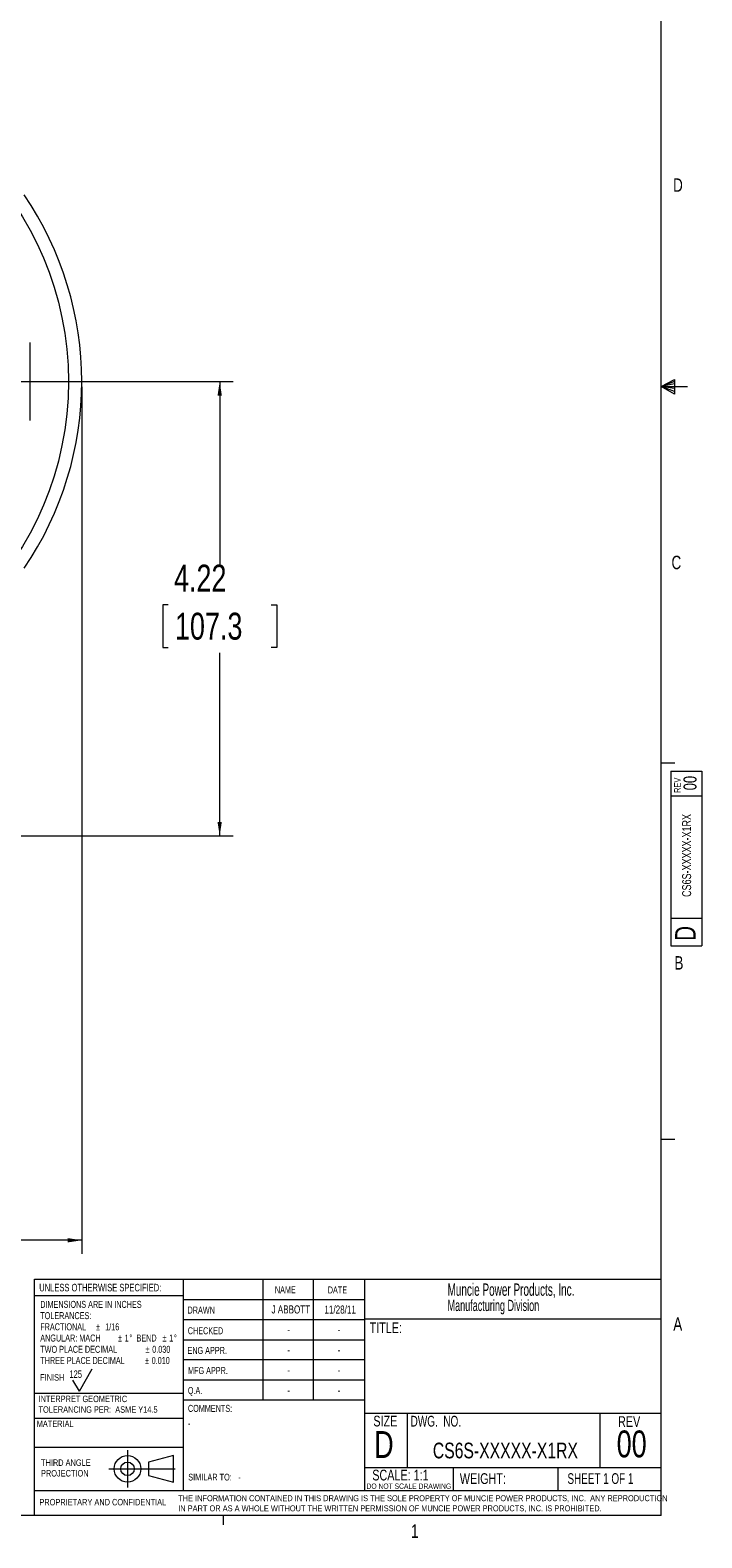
# Model space of a CAD drawing. Header units: inches. Extents: x 0.3 to 33.9, y 0.2 to 21.7.
# Tile 17 of 21: x 27.7 to 33.9, y 0.2 to 14.2. Entities that reach past the tile are written whole.
import ezdxf

# ---------------------------------------------------------------- set-up
doc = ezdxf.new("R2010")
doc.units = ezdxf.units.IN
doc.header["$MEASUREMENT"] = 0
doc.header["$PDSIZE"] = -1
doc.linetypes.add('CENTERX2', pattern=[0.8, 0.5, -0.1, 0.1, -0.1])
doc.layers.add('BORDER', color=7, linetype='Continuous', lineweight=15)
doc.layers.add('SLD-0', color=7, linetype='Continuous', lineweight=15)
doc.styles.add('SLDTEXTSTYLE0', font='TXT', dxfattribs={"width": 0.75})
doc.styles.add('SLDTEXTSTYLE1', font='TXT', dxfattribs={"width": 0.605})
doc.styles.add('SLDTEXTSTYLE2', font='TXT', dxfattribs={"width": 0.694444})
doc.styles.add('SLDTEXTSTYLE3', font='TXT', dxfattribs={"width": 0.6875})
doc.dimstyles.new('SLDDIMSTYLE0', dxfattribs={"dimtxt": 0.25, "dimasz": 0.13, "dimexe": 0, "dimexo": 0.0625, "dimgap": 0.0625, "dimtad": 0, "dimtih": 1, "dimtoh": 1, "dimdec": 4, "dimrnd": 1e-09, "dimzin": 12, "dimdsep": 46, "dimtxsty": 'SLDTEXTSTYLE0', "dimsah": 1, "dimcen": 0.09, "dimadec": 0, "dimazin": 3, "dimtfac": 1, "dimtdec": 4, "dimtofl": 0, "dimtmove": 0, "dimatfit": 3, "dimfxl": 1, "dimfrac": 2, "dimtolj": 1, "dimtzin": 12, "dimarcsym": 0})

# ---------------------------------------------------------------- blocks, each defined once
blk = doc.blocks.new('Block1')
at = {"layer": 'SLD-0', "color": 1, "linetype": 'CENTERX2'}
for p, q in [((3.162, 0.867), (3.162, 0.522)), ((2.989, 0.695), (3.334, 0.695))]:
    blk.add_line(p, q, dxfattribs=at)
at = {"layer": 'SLD-0', "color": 1}
for p, q in [((3.589, 0.818), (3.359, 0.758)), ((3.359, 0.758), (3.359, 0.632)), ((3.589, 0.571), (3.589, 0.818)), ((3.334, 0.695), (3.604, 0.695)), ((3.359, 0.632), (3.589, 0.571))]:
    blk.add_line(p, q, dxfattribs=at)
for radius in [0.124, 0.0629]:
    blk.add_circle((3.162, 0.695), radius, dxfattribs=at)
blk = doc.blocks.new('SW_NOTE_0')
at = {"layer": 'SLD-0', "color": 0, "char_height": 0.06, "attachment_point": 1, "style": 'SLDTEXTSTYLE0'}
for s, insert in [('THIRD ANGLE', (0, 0.077)), ('PROJECTION', (0, -0.022))]:
    blk.add_mtext(s, dxfattribs=dict(at, insert=insert))
blk = doc.blocks.new('SW_NOTE_1')
at = {"layer": 'SLD-0', "color": 0, "char_height": 0.055, "attachment_point": 1, "style": 'SLDTEXTSTYLE0'}
for s, insert in [('THE INFORMATION CONTAINED IN THIS DRAWING IS THE SOLE PROPERTY OF MUNCIE POWER PRODUCTS, INC.  ANY REPRODUCTION', (0, 0.071)), ('IN PART OR AS A WHOLE WITHOUT THE WRITTEN PERMISSION OF MUNCIE POWER PRODUCTS, INC. IS PROHIBITED.', (0, -0.023))]:
    blk.add_mtext(s, dxfattribs=dict(at, insert=insert))
blk = doc.blocks.new('SW_NOTE_2')
at = {"layer": 'SLD-0', "color": 0, "char_height": 0.065, "attachment_point": 1, "style": 'SLDTEXTSTYLE0'}
for s, insert in [('DIMENSIONS ARE IN INCHES', (0, 0.084)), ('TOLERANCES:', (0, -0.021)), ('FRACTIONAL', (0, -0.125)), ('%%p', (0.518, -0.125)), ('1/16', (0.604, -0.125)), ('ANGULAR: MACH', (0, -0.229)), ('%%p', (0.723, -0.229)), ('1', (0.785, -0.229)), ('%%d', (0.829, -0.229)), ('BEND', (0.895, -0.229)), ('%%p', (1.137, -0.229)), ('1', (1.199, -0.229)), ('%%d', (1.243, -0.229)), ('TWO PLACE DECIMAL', (0, -0.334)), ('%%p', (0.979, -0.334)), ('0.030', (1.041, -0.334)), ('THREE PLACE DECIMAL', (0, -0.438)), ('%%p', (0.974, -0.438)), ('0.010', (1.036, -0.438))]:
    blk.add_mtext(s, dxfattribs=dict(at, insert=insert))
blk = doc.blocks.new('SW_NOTE_3')
at = {"layer": 'SLD-0', "color": 0, "char_height": 0.06, "attachment_point": 1, "style": 'SLDTEXTSTYLE0'}
for s, insert in [('INTERPRET GEOMETRIC', (0, 0.077)), ('TOLERANCING PER:  ASME Y14.5', (0, -0.022))]:
    blk.add_mtext(s, dxfattribs=dict(at, insert=insert))
blk = doc.blocks.new('SW_NOTE_4')
at = {"layer": 'SLD-0', "color": 0, "attachment_point": 1, "style": 'SLDTEXTSTYLE1'}
for s, insert, char_height in [('Muncie Power Products, Inc.', (0, 0.147), 0.11458), ('Manufacturing Division', (0, -0.005), 0.10417)]:
    blk.add_mtext(s, dxfattribs=dict(at, insert=insert, char_height=char_height))
blk = doc.blocks.new('*D11')
at = {"layer": 'SLD-0'}
for p, q in [((28.133, 10.906), (28.133, 2.846)), ((23.803, 6.901), (23.803, 2.846)), ((23.803, 2.971), (25.349, 2.971)), ((25.489, 3.008), (25.438, 3.008)), ((25.438, 3.008), (25.438, 2.611)), ((26.447, 3.008), (26.498, 3.008)), ((26.498, 3.008), (26.498, 2.611)), ((28.133, 2.971), (26.587, 2.971)), ((25.438, 2.611), (25.489, 2.611)), ((26.498, 2.611), (26.447, 2.611))]:
    blk.add_line(p, q, dxfattribs=at)
for points in [[(23.803, 2.971), (23.933, 2.951), (23.933, 2.991)], [(28.133, 2.971), (28.003, 2.991), (28.003, 2.951)]]:
    blk.add_solid(points, dxfattribs=at)
at = {"layer": 'SLD-0', "char_height": 0.25, "attachment_point": 1, "style": 'SLDTEXTSTYLE0'}
for s, insert in [('4.33', (25.543, 3.381, 0.004)), ('110.0', (25.552, 2.934, 0.004))]:
    blk.add_mtext(s, dxfattribs=dict(at, insert=insert))
blk = doc.blocks.new('*D16')
at = {"layer": 'SLD-0'}
for p, q in [((26.117, 10.956), (29.541, 10.956)), ((29.416, 10.956), (29.416, 9.254)), ((28.937, 8.88), (28.886, 8.88)), ((28.886, 8.88), (28.886, 8.483)), ((29.895, 8.88), (29.946, 8.88)), ((29.946, 8.88), (29.946, 8.483)), ((28.886, 8.483), (28.937, 8.483)), ((29.416, 6.731), (29.416, 8.433)), ((29.946, 8.483), (29.895, 8.483)), ((25.664, 6.731), (29.541, 6.731))]:
    blk.add_line(p, q, dxfattribs=at)
for points in [[(29.416, 10.956), (29.396, 10.826), (29.436, 10.826)], [(29.416, 6.731), (29.436, 6.861), (29.396, 6.861)]]:
    blk.add_solid(points, dxfattribs=at)
at = {"layer": 'SLD-0', "char_height": 0.25, "attachment_point": 1, "style": 'SLDTEXTSTYLE0'}
for s, insert in [('4.22', (28.991, 9.253, -1.494)), ('107.3', (29, 8.806, -1.494))]:
    blk.add_mtext(s, dxfattribs=dict(at, insert=insert))

msp = doc.modelspace()

# ---------------------------------------------------------------- linework, layer by layer
at = {"color": 7, "linetype": 'Continuous', "lineweight": 15}
msp.add_line((27.65338, 10.59253), (27.65338, 11.319), dxfattribs=at)
msp.add_circle((25.05303, 10.95577), 2.95632, dxfattribs=at)
msp.add_arc((25.05303, 10.95577), 3.08, 325.683879, 34.316121, dxfattribs=at)
at = {"layer": 'BORDER'}
for p, q in [((27.6942, 0.6448), (27.6942, 2.60915)), ((27.6942, 2.60915), (33.52288, 2.60915)), ((29.07565, 2.60915), (29.07565, 0.6448)), ((29.81658, 2.60915), (29.81658, 1.48415)), ((30.28511, 2.60915), (30.28511, 1.48415)), ((30.76416, 2.60915), (30.76416, 0.6448)), ((29.07565, 2.45481), (27.6942, 2.45481)), ((29.07565, 2.42165), (30.76416, 2.42165)), ((29.07565, 2.23415), (30.76416, 2.23415)), ((30.76416, 2.242), (33.52288, 2.242)), ((29.07565, 2.04665), (30.76416, 2.04665)), ((30.76416, 1.85915), (29.07565, 1.85915)), ((28.11103, 1.56667), (28.23103, 1.77452)), ((27.6942, 1.54993), (29.07565, 1.54993)), ((28.11103, 1.56667), (28.05103, 1.67059)), ((30.76416, 1.67165), (29.07565, 1.67165)), ((30.76416, 1.48415), (29.07259, 1.48415)), ((27.6942, 1.31731), (29.07565, 1.31731)), ((30.76416, 1.36466), (33.52288, 1.36466)), ((31.1597, 1.36466), (31.1597, 0.85768)), ((32.95094, 1.36466), (32.95094, 0.85768)), ((27.6942, 1.04731), (29.07565, 1.04731)), ((30.76416, 0.85768), (33.52288, 0.85768)), ((31.5873, 0.85768), (31.5873, 0.6448)), ((32.55921, 0.85768), (32.55921, 0.6448)), ((27.69114, 0.6448), (27.69114, 0.4106)), ((27.69114, 0.6448), (33.52288, 0.6448))]:
    msp.add_line(p, q, dxfattribs=at)
at = {"layer": 'SLD-0'}
for p, q in [((33.52288, 0.4106), (33.52288, 21.4106)), ((33.52288, 10.9106), (33.64687, 10.97614)), ((33.64687, 10.95768), (33.52288, 10.9106)), ((33.64687, 10.97614), (33.64687, 10.83733)), ((33.64687, 10.93372), (33.52288, 10.9106)), ((33.64687, 10.89135), (33.52288, 10.9106)), ((33.64687, 10.86464), (33.52288, 10.9106)), ((33.64687, 10.83733), (33.52288, 10.9106)), ((33.52288, 10.9106), (33.76592, 10.9106)), ((33.52288, 7.4106), (33.64788, 7.4106)), ((33.61007, 7.33155), (33.89987, 7.33155)), ((33.61007, 7.33155), (33.61007, 5.70895)), ((33.89987, 7.33155), (33.89987, 5.70895)), ((33.89987, 7.09941), (33.61007, 7.09941)), ((33.61007, 5.96501), (33.89987, 5.96501)), ((33.61007, 5.70895), (33.89987, 5.70895)), ((33.52288, 3.9106), (33.64788, 3.9106)), ((33.52288, 0.4106), (0.52288, 0.4106)), ((29.44788, 0.4106), (29.44788, 0.3258))]:
    msp.add_line(p, q, dxfattribs=at)
msp.add_point((28.13303, 10.95577), dxfattribs=at)

# ---------------------------------------------------------------- block references
at = {"color": 7, "linetype": 'Continuous'}
msp.add_blockref('Block1', (25.39646, 0.1508), dxfattribs=at)
at = {"layer": 'SLD-0'}
for name, p in [('SW_NOTE_4', (31.53501, 2.42217)), ('SW_NOTE_2', (27.74737, 2.32361)), ('SW_NOTE_3', (27.73135, 1.44904)), ('SW_NOTE_0', (27.7542, 0.85635)), ('SW_NOTE_1', (29.03006, 0.52905))]:
    msp.add_blockref(name, p, dxfattribs=at)

# ---------------------------------------------------------------- texts
at = {"color": 7, "linetype": 'Continuous', "lineweight": 0, "char_height": 0.125, "attachment_point": 1, "style": 'SLDTEXTSTYLE0'}
for s, insert in [('D', (33.6323, 12.84506)), ('C', (33.61746, 9.33603)), ('B', (33.64505, 5.61286)), ('A', (33.63405, 2.25433)), ('1', (31.19544, 0.32903))]:
    msp.add_mtext(s, dxfattribs=dict(at, insert=insert))
at = {"color": 7, "linetype": 'Continuous', "lineweight": 0, "rotation": 90, "style": 'SLDTEXTSTYLE0'}
for s, insert, char_height, attachment_point in [('00', (33.72971, 7.22198), 0.12, 2), ('REV', (33.64215, 7.13138), 0.06, 1), ('CS6S-XXXXX-X1RX', (33.71675, 6.54918), 0.0833333, 2), ('D', (33.65132, 5.75594), 0.19, 1)]:
    msp.add_mtext(s, dxfattribs=dict(at, insert=insert, char_height=char_height, attachment_point=attachment_point))
at = {"layer": 'BORDER', "style": 'SLDTEXTSTYLE0'}
for s, insert, char_height, attachment_point in [('125', (28.01793, 1.76076), 0.07, 1), ('00', (33.24733, 1.20242), 0.25, 2), ('CS6S-XXXXX-X1RX', (32.07287, 1.08917), 0.1458333, 2), ('-', (29.58809, 0.79987), 0.0625, 1), ('PROPRIETARY AND CONFIDENTIAL', (27.73944, 0.56619), 0.06, 1)]:
    msp.add_mtext(s, dxfattribs=dict(at, insert=insert, char_height=char_height, attachment_point=attachment_point))
at = {"layer": 'SLD-0'}
for s, insert, char_height, attachment_point, style in [('UNLESS OTHERWISE SPECIFIED:', (27.73776, 2.56602), 0.07, 1, 'SLDTEXTSTYLE0'), ('NAME', (29.92933, 2.54334), 0.065, 1, 'SLDTEXTSTYLE0'), ('DATE', (30.4211, 2.54161), 0.065, 1, 'SLDTEXTSTYLE0'), ('DRAWN', (29.11723, 2.35436), 0.065, 1, 'SLDTEXTSTYLE0'), ('J ABBOTT', (30.07753, 2.3655), 0.075, 2, 'SLDTEXTSTYLE0'), ('11/28/11', (30.5363, 2.36436), 0.075, 2, 'SLDTEXTSTYLE0'), ('CHECKED', (29.11936, 2.162), 0.065, 1, 'SLDTEXTSTYLE0'), ('-', (30.05737, 2.17686), 0.075, 2, 'SLDTEXTSTYLE0'), ('-', (30.52589, 2.17686), 0.075, 2, 'SLDTEXTSTYLE0'), ('TITLE:', (30.81002, 2.20751), 0.1, 1, 'SLDTEXTSTYLE0'), ('ENG APPR.', (29.11647, 1.97948), 0.065, 1, 'SLDTEXTSTYLE0'), ('-', (30.05737, 1.98936), 0.075, 2, 'SLDTEXTSTYLE0'), ('-', (30.52589, 1.98936), 0.075, 2, 'SLDTEXTSTYLE0'), ('FINISH', (27.74662, 1.72599), 0.06, 1, 'SLDTEXTSTYLE0'), ('MFG APPR.', (29.12142, 1.79226), 0.065, 1, 'SLDTEXTSTYLE0'), ('-', (30.05737, 1.80186), 0.075, 2, 'SLDTEXTSTYLE0'), ('-', (30.52589, 1.80186), 0.075, 2, 'SLDTEXTSTYLE0'), ('Q.A.', (29.11979, 1.60634), 0.065, 1, 'SLDTEXTSTYLE0'), ('-', (30.05737, 1.61436), 0.075, 2, 'SLDTEXTSTYLE0'), ('-', (30.52589, 1.61436), 0.075, 2, 'SLDTEXTSTYLE0'), ('COMMENTS:', (29.12067, 1.44042), 0.065, 1, 'SLDTEXTSTYLE0'), ('MATERIAL', (27.71414, 1.29434), 0.06, 1, 'SLDTEXTSTYLE0'), ('-', (29.12088, 1.29987), 0.0625, 1, 'SLDTEXTSTYLE0'), ('SIZE', (30.84491, 1.34), 0.1, 1, 'SLDTEXTSTYLE0'), ('DWG.  NO.', (31.19141, 1.3386), 0.1, 1, 'SLDTEXTSTYLE2'), ('REV', (33.12071, 1.33469), 0.1, 1, 'SLDTEXTSTYLE0'), ('D', (30.8528, 1.19694), 0.25, 1, 'SLDTEXTSTYLE0'), ('SIMILAR TO:', (29.12367, 0.79987), 0.0625, 1, 'SLDTEXTSTYLE0'), ('DO NOT SCALE DRAWING', (31.17503, 0.70917), 0.05, 2, 'SLDTEXTSTYLE0'), ('SCALE: 1:1', (30.83503, 0.8377), 0.1, 1, 'SLDTEXTSTYLE0'), ('WEIGHT:', (31.64911, 0.80482), 0.1, 1, 'SLDTEXTSTYLE0'), ('SHEET 1 OF 1', (32.65008, 0.80515), 0.1, 1, 'SLDTEXTSTYLE3')]:
    msp.add_mtext(s, dxfattribs=dict(at, insert=insert, char_height=char_height, attachment_point=attachment_point, style=style))

# ---------------------------------------------------------------- dimensions: what is measured, and where the dimension line sits
dim = msp.add_linear_dim(base=(23.80303, 2.97148), p1=(28.13303, 10.95577), p2=(23.80303, 6.95067), dimstyle='SLDDIMSTYLE0', dxfattribs=at)
dim.commit()
dim.dimension.update_dxf_attribs({"geometry": '*D11', "text_midpoint": (25.96803, 2.97148), "dimtype": 160})
dim = msp.add_linear_dim(base=(29.41611, 6.73117), p1=(26.06678, 10.95577), p2=(25.61395, 6.73117), angle=90, dimstyle='SLDDIMSTYLE0', dxfattribs=at)
dim.commit()
dim.dimension.update_dxf_attribs({"geometry": '*D16', "text_midpoint": (29.41611, 8.84347), "dimtype": 160})

doc.saveas('drawing.dxf')
